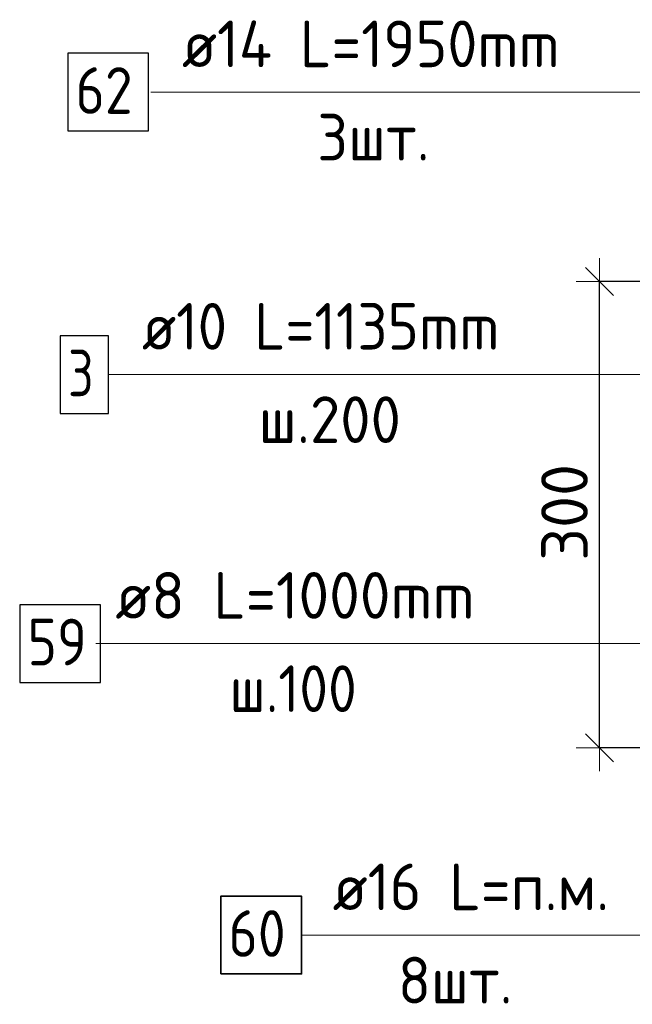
# Model space of a CAD drawing. Header units: metres. Extents: x -38 to 93, y -15 to 21.
# Tile 160 of 256: x 71.707 to 72.101, y 2.927 to 3.56. Entities that reach past the tile are written whole.
import ezdxf

# ---------------------------------------------------------------- set-up
doc = ezdxf.new("R2010")
doc.units = ezdxf.units.M
doc.header["$PDMODE"] = 65
for name, color, linetype, lineweight in [('XR$3$Арм.стержн. Арматура края', 96, 'Continuous', 35), ('XR$3$Арм.стержн. Доп. арматура', 180, 'Continuous', 35), ('XR$3$Арм.стержн. Хомут', 240, 'Continuous', 35), ('XR$3$Арм.стержн.горизонт. 1', 180, 'Continuous', 35), ('XR$3$Размерная линия (1)', 7, 'Continuous', 13)]:
    doc.layers.add(name, color=color, linetype=linetype, lineweight=lineweight)
doc.styles.add('ISOCPEUR', font='txt')
doc.dimstyles.new('DIMSTYLE_12', dxfattribs={"dimtxt": 0.03, "dimasz": 0.03, "dimexe": 0, "dimexo": 0, "dimgap": 0.015, "dimtad": 2, "dimdec": 0, "dimlfac": 1000, "dimrnd": 1, "dimzin": 12, "dimdsep": 46, "dimtxsty": 'ISOCPEUR', "dimblk1": 'ALL_ML_STRICH', "dimblk2": 'ALL_ML_STRICH', "dimsah": 1, "dimcen": 0, "dimclrd": 7, "dimclre": 256, "dimclrt": 7, "dimadec": 0, "dimazin": 0, "dimtfac": 1, "dimtdec": 0, "dimtix": 1, "dimtmove": 2, "dimatfit": 3, "dimfxl": 0, "dimtzin": 0, "dimlwd": 0, "dimlwe": -3, "dimarcsym": 0})

# ---------------------------------------------------------------- blocks, each defined once
blk = doc.blocks.new('ALL_ML_STRICH')
at = {"color": 0, "linetype": 'ByBlock', "lineweight": -2}
for p, q in [((0, -0.5), (0, 0.5)), ((-0.3, -0.3), (0.3, 0.3)), ((-1, 0), (0.5, 0))]:
    blk.add_line(p, q, dxfattribs=at)
blk = doc.blocks.new('*D73')
at = {"layer": 'DEFPOINTS', "color": 7, "linetype": 'Continuous', "lineweight": 13, "transparency": 33554687}
for p in [(72.20018, 3.39197), (72.07983, 3.09197), (72.20014, 3.09197)]:
    blk.add_point(p, dxfattribs=at)
at = {"layer": 'XR$3$Размерная линия (1)', "color": 9, "linetype": 'Continuous', "lineweight": -2, "true_color": 0xc7c7c7, "transparency": 33554687}
for p, q in [((72.18018, 3.39197), (72.07983, 3.39197)), ((72.18014, 3.09197), (72.07983, 3.09197))]:
    blk.add_line(p, q, dxfattribs=at)
at = {"layer": 'XR$3$Размерная линия (1)', "color": 7, "linetype": 'Continuous', "lineweight": -2, "transparency": 33554687}
blk.add_line((72.07983, 3.09197), (72.07983, 3.39197), dxfattribs=at)
at = {"layer": 'XR$3$Размерная линия (1)', "color": 7, "linetype": 'Continuous', "lineweight": 13, "transparency": 33554687, "xscale": 0.03, "yscale": 0.03, "zscale": 0.03}
for p, rotation in [((72.07983, 3.39197), 90), ((72.07983, 3.09197), 270)]:
    blk.add_blockref('ALL_ML_STRICH', p, dxfattribs=dict(at, rotation=rotation))
at = {"layer": 'XR$3$Размерная линия (1)', "color": 7, "linetype": 'Continuous', "lineweight": 13, "transparency": 33554687, "insert": (72.05733, 3.24347), "char_height": 0.03, "width": 0.09, "attachment_point": 5, "rotation": 90, "style": 'ISOCPEUR'}
blk.add_mtext('\\A1;{300}', dxfattribs=at)

msp = doc.modelspace()

# ---------------------------------------------------------------- linework, layer by layer
at = {"layer": 'XR$3$Арм.стержн. Арматура края', "color": 7, "linetype": 'Continuous', "lineweight": 13, "transparency": 33554687}
for p, q in [((71.764, 3.33209), (72.074, 3.33209)), ((72.074, 3.33209), (72.23014, 3.33209))]:
    msp.add_line(p, q, dxfattribs=at)
at = {"layer": 'XR$3$Арм.стержн. Арматура края', "color": 7, "linetype": 'Continuous', "lineweight": 25, "transparency": 33554687}
msp.add_lwpolyline([(71.733, 3.30709), (71.764, 3.30709), (71.764, 3.35709), (71.733, 3.35709), (71.733, 3.30709)], dxfattribs=at)
at = {"layer": 'XR$3$Арм.стержн. Доп. арматура', "color": 7, "linetype": 'Continuous', "lineweight": 13, "transparency": 33554687}
msp.add_line((71.79127, 3.51374), (72.10727, 3.51374), dxfattribs=at)
at = {"layer": 'XR$3$Арм.стержн. Доп. арматура', "color": 7, "linetype": 'Continuous', "lineweight": 25, "transparency": 33554687}
msp.add_lwpolyline([(71.73777, 3.48874), (71.78977, 3.48874), (71.78977, 3.53874), (71.73777, 3.53874), (71.73777, 3.48874)], dxfattribs=at)
at = {"layer": 'XR$3$Арм.стержн. Хомут', "color": 7, "linetype": 'Continuous', "lineweight": 13, "transparency": 33554687}
for p, q in [((71.75587, 3.15909), (72.03887, 3.15909)), ((72.03887, 3.15909), (72.2291, 3.15909))]:
    msp.add_line(p, q, dxfattribs=at)
at = {"layer": 'XR$3$Арм.стержн. Хомут', "color": 7, "linetype": 'Continuous', "lineweight": 25, "transparency": 33554687}
msp.add_lwpolyline([(71.70687, 3.13409), (71.75887, 3.13409), (71.75887, 3.18409), (71.70687, 3.18409), (71.70687, 3.13409)], dxfattribs=at)
at = {"layer": 'XR$3$Арм.стержн.горизонт. 1', "color": 7, "linetype": 'Continuous', "lineweight": 13, "transparency": 33554687}
msp.add_line((71.88817, 2.97167), (72.11417, 2.97167), dxfattribs=at)
at = {"layer": 'XR$3$Арм.стержн.горизонт. 1', "color": 7, "linetype": 'Continuous', "lineweight": 35, "transparency": 33554687}
msp.add_lwpolyline([(71.83617, 2.94667), (71.88817, 2.94667), (71.88817, 2.99667), (71.83617, 2.99667), (71.83617, 2.94667)], dxfattribs=at)

# ---------------------------------------------------------------- texts
at = {"layer": 'XR$3$Арм.стержн. Арматура края', "color": 7, "linetype": 'Continuous', "lineweight": 25, "transparency": 33554687, "char_height": 0.03, "attachment_point": 7, "style": 'ISOCPEUR'}
for s, insert, width in [('\\W0.92;ø10 L=1135mm ', (71.7855, 3.34809), 0.2806692), ('\\W0.78;3', (71.738, 3.31809), 0.0326407), ('\\W0.95;ш.200 ', (71.8605, 3.28809), 0.1311996)]:
    msp.add_mtext(s, dxfattribs=dict(at, insert=insert, width=width))
at = {"layer": 'XR$3$Арм.стержн. Доп. арматура', "color": 7, "linetype": 'Continuous', "lineweight": 25, "transparency": 33554687, "char_height": 0.03, "attachment_point": 7, "style": 'ISOCPEUR'}
for s, insert, width in [('\\W0.94;ø14 L=1950mm ', (71.81127, 3.52974), 0.2899763), ('\\W0.87;62', (71.74277, 3.49974), 0.0550812), ('\\W0.94;3шт. ', (71.89827, 3.46974), 0.1161286)]:
    msp.add_mtext(s, dxfattribs=dict(at, insert=insert, width=width))
at = {"layer": 'XR$3$Арм.стержн. Хомут', "color": 7, "linetype": 'Continuous', "lineweight": 25, "transparency": 33554687, "char_height": 0.03, "attachment_point": 7, "style": 'ISOCPEUR'}
for s, insert, width in [('\\W0.96;ø8 L=1000mm ', (71.76837, 3.17509), 0.2722217), ('\\W0.87;59', (71.71187, 3.14509), 0.0550812), ('\\W0.90;ш.100 ', (71.84187, 3.11509), 0.1244867)]:
    msp.add_mtext(s, dxfattribs=dict(at, insert=insert, width=width))
at = {"layer": 'XR$3$Арм.стержн.горизонт. 1', "color": 7, "linetype": 'Continuous', "lineweight": 25, "transparency": 33554687, "char_height": 0.03, "attachment_point": 7, "style": 'ISOCPEUR'}
for s, insert, width in [('\\W0.94;ø16 L=п.м.', (71.90817, 2.98767), 0.1999832), ('\\W0.87;60', (71.84117, 2.95767), 0.0550812), ('\\W0.94;8шт. ', (71.95017, 2.92767), 0.1161286)]:
    msp.add_mtext(s, dxfattribs=dict(at, insert=insert, width=width))

# ---------------------------------------------------------------- dimensions: what is measured, and where the dimension line sits
at = {"layer": 'XR$3$Размерная линия (1)', "color": 7, "linetype": 'Continuous', "lineweight": 13, "transparency": 33554687}
dim = msp.add_linear_dim(base=(72.07983, 3.39197), p1=(72.18014, 3.09197), p2=(72.18018, 3.39197), angle=90, dimstyle='DIMSTYLE_12', override={"dimpost": '<>', "dimclrd": 7, "dimclre": 9, "dimclrt": 7, "dimlwd": 0, "dimlwe": 65533}, dxfattribs=at)
dim.commit()
dim.dimension.update_dxf_attribs({"geometry": '*D73', "text_midpoint": (72.05733, 3.24347), "dimtype": 160})

doc.saveas('drawing.dxf')
